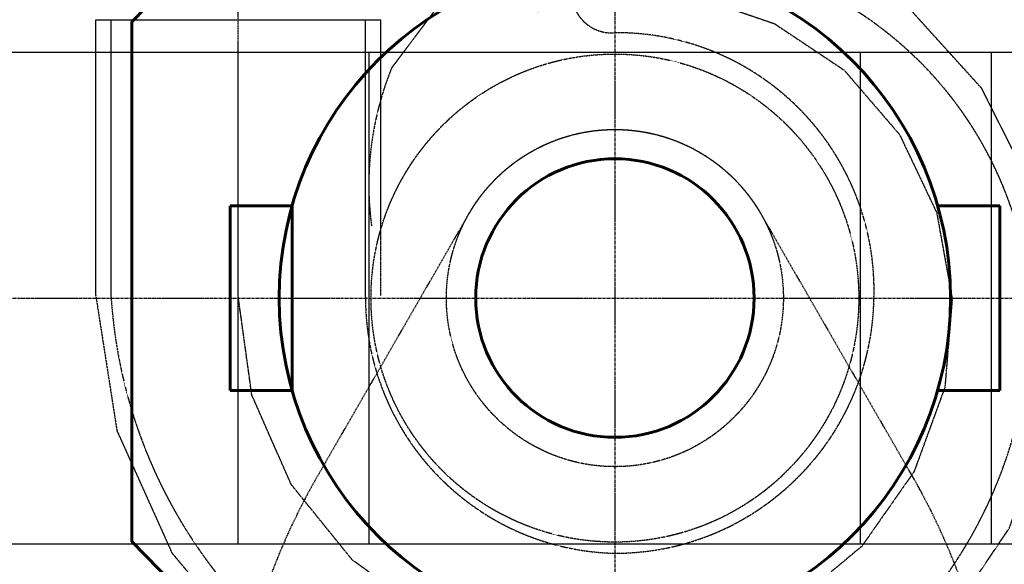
# Model space of a CAD drawing. Header units: millimetres. Extents: x -50096 to 615650, y 194565 to 243945.
# Tile 77 of 130: x 233634 to 239647, y 215638 to 218962. Entities that reach past the tile are written whole.
import ezdxf

# ---------------------------------------------------------------- set-up
doc = ezdxf.new("R2010")
doc.units = ezdxf.units.MM
for name, pattern in [('CENTER2', [28.575, 19.05, -3.175, 3.175, -3.175]), ('ГТО-1 Пунктир', [7, 5, -2]), ('осевая', [50.8, 31.75, -6.35, 6.35, -6.35])]:
    doc.linetypes.add(name, pattern=pattern)
for name, color, linetype, lineweight in [('ГТО-2_Бетон_060', 3, 'Continuous', 60), ('ГТО-2_Пунктир', 151, 'ГТО-1 Пунктир', 25), ('ГТО-2_Пунктир_025', 151, 'ГТО-1 Пунктир', 25), ('ГТО-2_Размеры_035', 2, 'Continuous', 35), ('ОГОС_Пунктир_025', 151, 'ГТО-1 Пунктир', 25), ('ОГСО_Оборудование_060', 3, 'Continuous', 60), ('ОГСО_Оси_025', 7, 'осевая', 25)]:
    doc.layers.add(name, color=color, linetype=linetype, lineweight=lineweight)
doc.layers.add('ОЗиМ Оси', color=4, linetype='CENTER2')

# ---------------------------------------------------------------- blocks, each defined once
blk = doc.blocks.new('ОГСО_Агрегат_План по СК')
at = {"layer": 'ОГОС_Пунктир_025', "ltscale": 0.05}
for p, q in [((-3170.3, 15.5), (-3170.3, 1700.2)), ((-3076.7, 7.3), (-3076.7, 1700.2)), ((-1523.3, 7.3), (-1523.3, 1700.2)), ((-1429.7, 15.5), (-1429.7, 1700.2))]:
    blk.add_line(p, q, dxfattribs=at)
blk.add_lwpolyline([(-3170.3, 15.5), (-3041, -810.1), (-2705.5, -1555.1), (-2186.7, -2176.4), (-1529.7, -2634.3), (-786.2, -2904.9), (-8.1, -2970.4), (749.7, -2831.6), (1433.5, -2501.8), (1997.9, -2011.8), (2409.6, -1403), (2641.8, -719.2), (2686.4, -11.2), (2547, 670.4), (2240.7, 1279.5), (1792.7, 1773.5), (1240.8, 2120.4), (634.1, 2309.5), (17.6, 2325.5), (-559.2, 2164.3), (-1034.2, 1842.5), (-1363, 1405.7, 0.130368), (-1486, 439.3, 0.130368)], format="xyb", dxfattribs=at)
for radius in [1489.4, 1029]:
    blk.add_circle((0, 0), radius, dxfattribs=at)
for centre, radius, start, end in [((-18.8, 1864.3), 245.7, 85.61744, 274.38256), ((221.9, -204.9), 2324.7, 4.93702, 95.47774), ((10.9, 47.5), 1572, 358.09416, 90.39831), ((-21.6, 207.1), 3061.6, 183.74255, 270.40513), ((38.8, 4.1), 1562.1, 179.88388, 268.57748), ((-246.9, -79.3), 2786, 275.08493, 1.53299), ((-1.9, 26.8), 1584.3, 270.07028, 358.85754)]:
    blk.add_arc(centre, radius, start, end, dxfattribs=at)
at = {"layer": 'ОГСО_Оси_025', "color": 253, "ltscale": 0.05}
blk.add_lwpolyline([(-471.6, 1749.4), (9.1, 1864.3), (499.6, 1837.5), (974.5, 1674.8), (1400.1, 1391.3), (1738.8, 997.6), (1965.2, 521.4), (2060, -4.8), (2015.2, -544.7), (1826.9, -1059.8), (1508.4, -1514.3), (1077, -1873.8), (562.3, -2112.9), (-3.3, -2205.9), (-579.3, -2150.1), (-1124.5, -1941.6), (-1603.1, -1598.9), (-1976.4, -1138.2), (-2217.2, -592.1), (-2300, 7.3), (-2300, 2700)], dxfattribs=at)
blk = doc.blocks.new('A$C1AA538EC')
at = {"layer": 'ОГОС_Пунктир_025'}
for p, q in [((-870.3, -15484.6), (-870.3, -13801)), ((-776.7, -15492.8), (-776.7, -13801)), ((776.7, -15492.8), (776.7, -13801)), ((870.7, -15081.4), (870.1, -13801))]:
    blk.add_line(p, q, dxfattribs=at)
blk.add_lwpolyline([(-870.4, -13801), (870.2, -13801)], dxfattribs=at)
blk.add_blockref('ОГСО_Агрегат_План по СК', (2300, -15500.1))
blk = doc.blocks.new('awrteqw5t')
at = {"layer": 'ГТО-2_Пунктир'}
for p, q in [((834.4, 2350), (5850, 2350)), ((-1165.6, 1814.1), (-2750.3, 899.2)), ((-2764.5, -891.1), (-1166.1, -1814.1)), ((5850, -2350), (833.9, -2350))]:
    blk.add_line(p, q, dxfattribs=at)
for centre, radius, start, end in [((834.4, -1650), 4000, 90, 120), ((-2250, 0), 1029, 119.99988, 240.00011), ((833.9, 1650), 4000, 240, 270)]:
    blk.add_arc(centre, radius, start, end, dxfattribs=at)
blk = doc.blocks.new('_гто-2_генер')
blk.add_lwpolyline([(-1971.2, -563), (-1971.2, 563)])
at = {"layer": 'ГТО-2_Бетон_060'}
blk.add_circle((0, 0), 850, dxfattribs=at)
at = {"layer": 'ОГСО_Оборудование_060', "ltscale": 0.25}
for p, q in [((563.4, 2350.2), (-562.6, 2350.2)), ((-2350.2, -563.4), (-2350.2, 562.6)), ((2350.2, -563.4), (2350.2, 562.6)), ((563.4, -2350.2), (-562.6, -2350.2))]:
    blk.add_line(p, q, dxfattribs=at)
for points in [[(-563, 1971.2), (-562.6, 2350.2)], [(563.4, 1971.2), (563.4, 2350.2)], [(-1971.2, 563), (-2350.2, 562.6)], [(1971.2, 563), (2350.2, 562.6)], [(-1971.2, -563.4), (-2350.2, -563.4)], [(1971.2, -563.4), (2350.2, -563.4)], [(-563, -1971.2), (-562.6, -2350.2)], [(563.4, -1971.2), (563.4, -2350.2)]]:
    blk.add_lwpolyline(points, dxfattribs=at)
blk.add_circle((0, 0), 2050, dxfattribs=at)

msp = doc.modelspace()

# ---------------------------------------------------------------- linework, layer by layer
at = {"layer": 'ГТО-2_Бетон_060'}
msp.add_lwpolyline([(238643.4, 214162.9), (235893.4, 214162.9), (234318.4, 215777.9), (234318.4, 218947.9), (235893.4, 220562.9), (238643.4, 220562.9), (240218.4, 218947.9), (240218.4, 215777.9)], close=True, dxfattribs=at)
at = {"layer": 'ГТО-2_Пунктир_025'}
for p, q in [((225418.4, 218762.9), (276518.4, 218762.9)), ((234968.4, 215762.9), (234968.4, 218762.9)), ((235768.4, 215762.9), (235768.4, 218762.9)), ((238768.4, 215762.9), (238768.4, 218762.9)), ((239568.4, 215762.9), (239568.4, 218762.9)), ((225418.4, 215762.9), (276518.4, 215762.9))]:
    msp.add_line(p, q, dxfattribs=at)
at = {"layer": 'ОЗиМ Оси'}
for p, q in [((237268.4, 224983), (237268.4, 200768.4)), ((221047.2, 217262.9), (279066.9, 217262.9))]:
    msp.add_line(p, q, dxfattribs=at)

# ---------------------------------------------------------------- block references
at = {"layer": 'ГТО-2_Бетон_060'}
msp.add_blockref('_гто-2_генер', (237268.4, 217262.9), dxfattribs=at)
at = {"layer": 'ГТО-2_Пунктир_025', "extrusion": (0, 0, -1), "zscale": -1, "rotation": 270}
msp.add_blockref('awrteqw5t', (-237268.4, 215012.9), dxfattribs=at)
at = {"layer": 'ГТО-2_Размеры_035'}
msp.add_blockref('A$C1AA538EC', (234968.4, 232762.8), dxfattribs=at)

doc.saveas('drawing.dxf')
